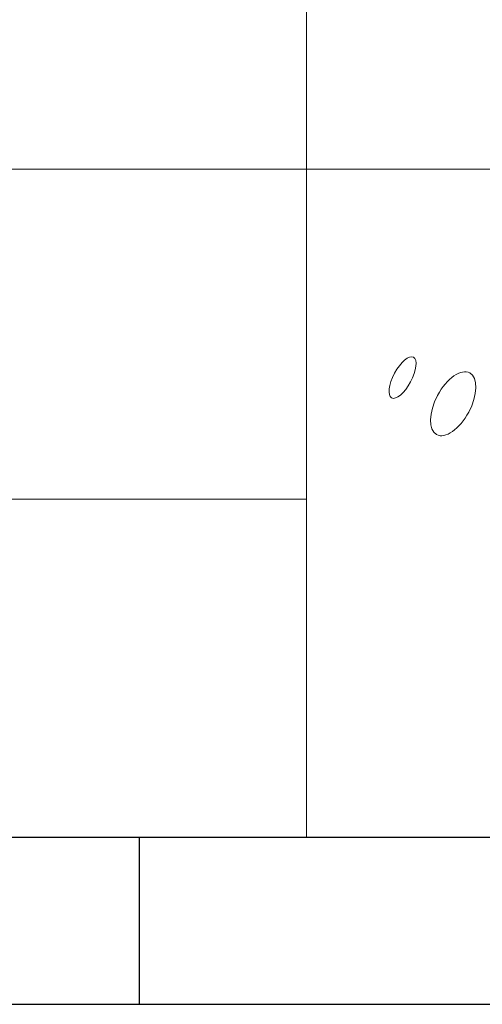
# Model space of a CAD drawing. Header units: millimetres. Extents: x 15 to 415, y 5 to 292.
# Tile 16 of 22: x 356 to 370, y 5 to 35. Entities that reach past the tile are written whole.
import ezdxf
from ezdxf.enums import TextEntityAlignment as Align

# ---------------------------------------------------------------- set-up
doc = ezdxf.new("R2010")
doc.units = ezdxf.units.MM
doc.layers.add('SLD-0', color=179, linetype='Continuous')
doc.styles.add('SLDTEXTSTYLE1', font='TXT', dxfattribs={"width": 0.75})

# ---------------------------------------------------------------- blocks, each defined once
blk = doc.blocks.new('Bloc3')
at = {"color": 7, "linetype": 'Continuous', "lineweight": 0}
for p, q in [((730.158, 140.43), (730.158, 20.43)), ((550.158, 60.43), (820.158, 60.43)), ((550.158, 40.681), (730.158, 40.681)), ((550.158, 20.43), (820.158, 20.43))]:
    blk.add_line(p, q, dxfattribs=at)
for centre, major_axis, ratio in [((735.911, 47.956), (0.655, 1.217), 0.395042), ((738.944, 46.39), (0.994, 1.85), 0.503322)]:
    blk.add_ellipse(centre, major_axis=major_axis, ratio=ratio, dxfattribs=at)
at = {"color": 7, "linetype": 'Continuous', "lineweight": 0, "style": 'SLDTEXTSTYLE1', "width": 0.75}
for tag, height, p in [('REF_ASM', 5.821, (747.915, 115.148)), ('ECHELLE', 6.35, (592.338, 45.673)), ('REVISION', 6.35, (683.502, 45.673)), ('FORMAT', 6.35, (592.72, 25.538)), ('FOLIO', 6.35, (679.386, 25.538))]:
    blk.add_attdef(tag, text='', height=height, dxfattribs=at).set_placement(p, align=Align.BOTTOM_LEFT)
at = {"color": 7, "linetype": 'Continuous', "lineweight": 0}
blk.add_attdef('DESIGNATION', (0, 0), '', height=1, dxfattribs=at)

msp = doc.modelspace()

# ---------------------------------------------------------------- linework, layer by layer
at = {"layer": 'SLD-0', "color": 179, "linetype": 'Continuous'}
for p, q in [((20.078844, 10.21478), (410.078844, 10.21478)), ((360.078844, 5.21478), (360.078844, 10.21478)), ((15.078844, 5.21478), (415.078844, 5.21478))]:
    msp.add_line(p, q, dxfattribs=at)

# ---------------------------------------------------------------- block references
at = {"color": 7, "linetype": 'Continuous', "xscale": 0.5, "yscale": 0.5, "zscale": 0.5}
msp.add_blockref('Bloc3', (0, 0), dxfattribs=at)

doc.saveas('drawing.dxf')
